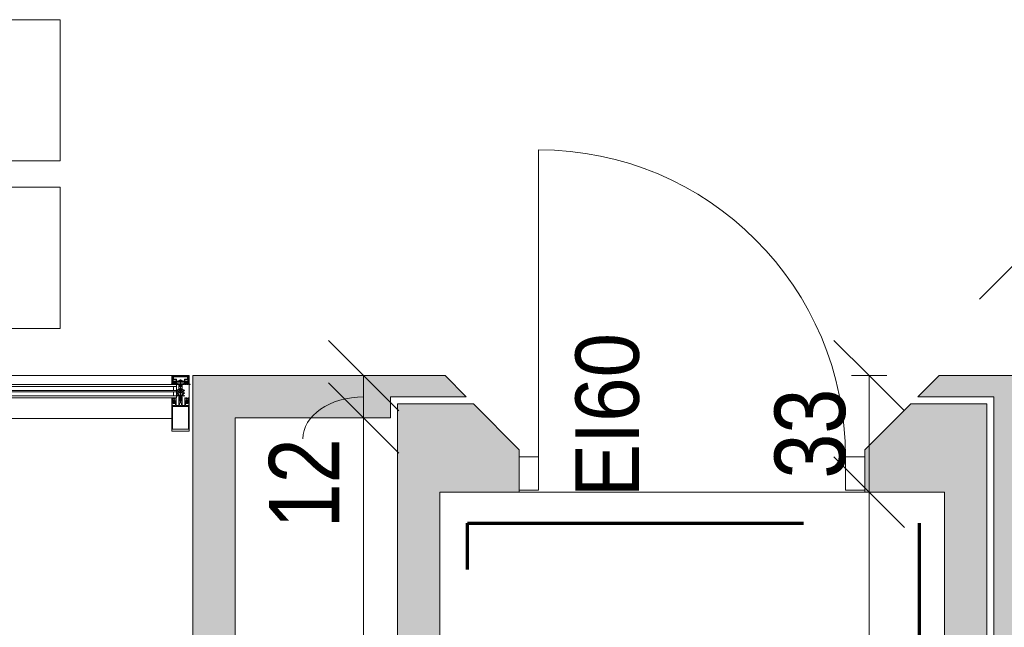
# Model space of a CAD drawing. Header units: centimetres. Extents: x -1737 to 22393, y -8842 to 3838.
# Tile 51 of 174: x -422 to -143, y 1052 to 1224. Entities that reach past the tile are written whole.
import ezdxf

# ---------------------------------------------------------------- set-up
doc = ezdxf.new("R2010")
doc.units = ezdxf.units.CM
doc.linetypes.add('Długa kreska', pattern=[142.875, 95.25, -47.625])
for name, color, linetype, lineweight in [('A-ANNO-DIMS', 211, 'Continuous', 13), ('A-ANNO-DIMS-100', 211, 'Continuous', 13), ('A-DETL', 90, 'Continuous', 9), ('A-DETL-GENF', 92, 'Continuous', 9), ('A-DETL-MEDM', 33, 'Continuous', 13), ('A-DOOR', 31, 'Continuous', 13), ('A-FLOR', 192, 'Continuous', 13), ('A-GLAZ-CURT', 52, 'Continuous', 13), ('A-GLAZ-CWMG', 51, 'Continuous', 13), ('A-WALL', 113, 'Continuous', 13), ('A-WALL-IDEN', 211, 'Continuous', 13), ('A-WALL-PATT', 111, 'Continuous', 13), ('G-ANNO-TEXT', 231, 'Continuous', 13)]:
    doc.layers.add(name, color=color, linetype=linetype, lineweight=lineweight)
doc.styles.add('Arial', font='arial.ttf', dxfattribs={"width": 0.9, "height": 18})
doc.styles.add('Arial Narrow_2', font='ARIALN.TTF', dxfattribs={"height": 20})
doc.dimstyles.new('Diagonal_1_100__0__wewnętrzne', dxfattribs={"dimscale": 30.48, "dimtxt": 20.468619, "dimasz": 0.656168, "dimexe": 0.164042, "dimexo": 0.0625, "dimgap": 0.032808, "dimtad": 1, "dimdec": 0, "dimdsep": 46, "dimtxsty": 'Arial Narrow_2', "dimblk1": 'OBLIQUE', "dimblk2": 'OBLIQUE', "dimsah": 1, "dimcen": 0.09, "dimazin": 0, "dimtfac": 1, "dimtdec": 4, "dimtix": 1, "dimtmove": 0, "dimatfit": 3, "dimfxl": 0, "dimtvp": 1, "dimtolj": 1, "dimtzin": 0, "dimarcsym": 0})
doc.dimstyles.new('Diagonal_1_100__0__wewnętrzne_1', dxfattribs={"dimscale": 30.48, "dimtxt": 20.468619, "dimasz": 0.656168, "dimexe": 0.164042, "dimexo": 0.0625, "dimgap": 0.032808, "dimtad": 1, "dimdec": 0, "dimdsep": 46, "dimtxsty": 'Arial Narrow_2', "dimblk1": 'OBLIQUE', "dimblk2": 'OBLIQUE', "dimsah": 1, "dimcen": 0.09, "dimazin": 0, "dimtfac": 1, "dimtdec": 4, "dimtix": 1, "dimtmove": 1, "dimatfit": 3, "dimfxl": 0, "dimtvp": 1, "dimtolj": 1, "dimtzin": 0, "dimarcsym": 0})

# ---------------------------------------------------------------- blocks, each defined once
blk = doc.blocks.new('DRZWI 1S - automatyczna etykieta - Drzwi 87 _winda_-2252195-3_piętro I __3_90 m_ - stan projektowany')
at = {"layer": 'A-DETL-GENF'}
for p, q in [((-49, 12), (-43.5, 12)), ((-49, 2.5), (-49, 12)), ((-43.5, 12), (-43.5, 2.5)), ((43.5, 12), (49, 12)), ((43.5, 2.5), (43.5, 12)), ((49, 12), (49, 2.5)), ((-43.5, 2.5), (-49, 2.5)), ((49, 2.5), (43.5, 2.5))]:
    blk.add_line(p, q, dxfattribs=at)
at = {"layer": 'A-DETL-MEDM', "lineweight": 9}
for p, q in [((-49, 2.5), (-49, 12)), ((-49, 12), (-43.5, 12)), ((-43.5, 12), (-43.5, 2.5)), ((43.5, 12), (43.5, 2.5)), ((49, 12), (43.5, 12)), ((49, 2.5), (49, 12)), ((-43.5, 2.5), (-49, 2.5)), ((43.5, 2.5), (49, 2.5))]:
    blk.add_line(p, q, dxfattribs=at)
at = {"layer": 'A-DOOR', "lineweight": 9}
blk.add_line((43.5, 2.5), (43.5, -84.5), dxfattribs=at)
blk.add_arc((43.5, 2.5), 87, 180, 270, dxfattribs=at)
blk = doc.blocks.new('Schueco_FWS-Glazing - SI_38mm_TripGlz-2506755-3_piętro I __3_90 m_ - stan projektowany')
at = {"layer": 'A-GLAZ-CURT', "lineweight": 9}
for p, q in [((90.9, 0), (-90.9, 0)), ((-90.9, 0), (-90.9, -3.8)), ((90.9, -3.8), (90.9, 0)), ((-90.9, -3.8), (90.9, -3.8))]:
    blk.add_line(p, q, dxfattribs=at)
at = {"layer": 'A-GLAZ-CURT'}
for p, q in [((-90.9, -0.6), (90.9, -0.6)), ((-90.9, -1.7), (90.9, -1.7)), ((-90.9, -2.1), (90.9, -2.1)), ((-90, -0.6), (-90, -1.7)), ((-90, -2.1), (-90, -3.2)), ((90, -0.6), (90, -1.7)), ((90, -2.1), (90, -3.2)), ((-90.9, -3.2), (90.9, -3.2))]:
    blk.add_line(p, q, dxfattribs=at)
blk = doc.blocks.new('Rectangular Mullion - Schueco_FWS-50-SI_Tran_CovCap-20mm_Tran-55mm-2308451-3_piętro I __3_90 m_ - stan projektowany')
at = {"layer": 'A-GLAZ-CWMG', "lineweight": 9}
for p, q in [((-378.63, 1123.33), (-557.63, 1123.33)), ((-378.63, 1120.84), (-557.63, 1120.84)), ((-373.63, 1120.83), (-373.63, 1117.03)), ((-557.63, 1111.23), (-378.63, 1111.23))]:
    blk.add_line(p, q, dxfattribs=at)
blk = doc.blocks.new('Rectangular Mullion - SI_CovCap-20mm_Mull-85mm-V15-3_piętro I __3_90 m_ - stan projektowany')
at = {"layer": 'A-DETL-GENF'}
for p, q in [((-2.5, 13.05), (-2.5, 11.67)), ((-2.5, 12.2), (-2.5, 6.54)), ((2.35, 13.2), (-2.35, 13.2)), ((-2.29, 12.14), (-2.29, 6.54)), ((2.29, 12.2), (2.29, 6.54)), ((2.5, 11.67), (2.5, 13.05)), ((2.5, 12.2), (2.5, 6.54)), ((-1.26, 5.95), (-1.26, 4.74)), ((-0.5, 3.15), (-0.5, 5.85)), ((-0.32, 5.21), (-0.32, 5.95)), ((-0.27, 6), (0.27, 6)), ((0.32, 5.95), (0.32, 5.21)), ((0.5, 5.85), (0.5, 3.15)), ((1.26, 4.74), (1.26, 5.95)), ((-2.48, 3.92), (-2.35, 3.92)), ((-2.48, 3.83), (-2.48, 3.82)), ((-2.36, 3.89), (-2.42, 3.89)), ((-2.31, 3.93), (-2.09, 4.03)), ((-2.23, 4.68), (-2.29, 4.68)), ((-2.29, 4.62), (-2.16, 4.62)), ((-2.18, 5.05), (-2.26, 4.95)), ((-2.23, 4.56), (-2.26, 4.51)), ((-2.22, 5.23), (-2.12, 5.34)), ((-2.16, 4.34), (-2.16, 4.19)), ((-2.12, 4.89), (-2.12, 4.77)), ((-2.11, 4.56), (-2.11, 4.58)), ((-1.95, 4.94), (-2.07, 4.94)), ((-2.07, 4.72), (-2.04, 4.72)), ((-2.05, 4.55), (-2.07, 4.54)), ((-1.7, 4.44), (-2.06, 4.44)), ((-2.06, 4.09), (-1.7, 4.09)), ((-2.05, 5.37), (-1.71, 5.37)), ((-2.02, 4.73), (-1.92, 4.89)), ((-1.76, 5), (-2, 5)), ((-2, 4.52), (-2, 4.53)), ((-1.93, 4.52), (-1.95, 4.51)), ((-1.88, 4.5), (-1.88, 4.52)), ((-1.84, 4.89), (-1.74, 4.73)), ((-1.84, 3.9), (-1.8, 3.81)), ((-1.82, 4.52), (-1.83, 4.51)), ((-1.69, 4.94), (-1.81, 4.94)), ((-1.76, 4.52), (-1.77, 4.53)), ((-1.74, 3.81), (-1.7, 3.9)), ((-1.72, 4.72), (-1.69, 4.72)), ((-1.7, 4.56), (-1.71, 4.54)), ((-1.65, 4.57), (-1.66, 4.57)), ((-1.64, 5.34), (-1.54, 5.23)), ((-1.64, 4.77), (-1.64, 4.89)), ((-1.62, 3.9), (-1.58, 3.81)), ((-1.6, 4.19), (-1.6, 4.34)), ((-1.5, 4.95), (-1.58, 5.05)), ((-1.46, 4.68), (-1.53, 4.68)), ((-1.52, 3.81), (-1.48, 3.9)), ((-1.4, 3.9), (-1.36, 3.81)), ((-0.78, 2.94), (-1.04, 3.09)), ((-0.91, 3.31), (-0.53, 3.08)), ((-0.75, 2.57), (-0.75, 2.9)), ((-0.5, 3.04), (-0.5, 1.52)), ((-0.35, 3.1), (-0.45, 3.1)), ((0.27, 5.16), (-0.27, 5.16)), ((-0.21, 3.93), (-0.19, 3.94)), ((-0.19, 3.9), (-0.21, 3.91)), ((-0.18, 3.96), (-0.18, 4.1)), ((-0.08, 4.27), (-0.05, 4.29)), ((0, 5.33), (0, -1.39)), ((0.07, 4.27), (0.05, 4.29)), ((0.17, 3.96), (0.17, 4.1)), ((0.21, 3.93), (0.18, 3.94)), ((0.18, 3.9), (0.21, 3.91)), ((0.45, 3.1), (0.35, 3.1)), ((0.5, 3.04), (0.5, 1.52)), ((0.91, 3.31), (0.52, 3.08)), ((0.75, 2.57), (0.75, 2.9)), ((0.77, 2.94), (1.04, 3.09)), ((1.4, 3.9), (1.36, 3.81)), ((1.46, 4.68), (1.53, 4.68)), ((1.52, 3.81), (1.48, 3.9)), ((1.5, 4.95), (1.58, 5.05)), ((1.54, 5.23), (1.64, 5.34)), ((1.62, 3.9), (1.58, 3.81)), ((1.6, 4.19), (1.6, 4.34)), ((1.64, 4.77), (1.64, 4.89)), ((1.65, 4.57), (1.66, 4.57)), ((1.69, 4.94), (1.81, 4.94)), ((1.72, 4.72), (1.69, 4.72)), ((1.7, 4.56), (1.71, 4.54)), ((1.7, 4.44), (2.06, 4.44)), ((2.06, 4.09), (1.7, 4.09)), ((1.74, 3.81), (1.7, 3.9)), ((1.71, 5.37), (2.05, 5.37)), ((1.84, 4.89), (1.74, 4.73)), ((1.76, 5), (2, 5)), ((1.76, 4.52), (1.77, 4.53)), ((1.84, 3.9), (1.8, 3.81)), ((1.82, 4.52), (1.83, 4.51)), ((1.88, 4.5), (1.88, 4.52)), ((2.02, 4.73), (1.92, 4.89)), ((1.93, 4.52), (1.95, 4.51)), ((1.95, 4.94), (2.07, 4.94)), ((2, 4.52), (2, 4.53)), ((2.07, 4.72), (2.04, 4.72)), ((2.05, 4.55), (2.07, 4.54)), ((2.31, 3.93), (2.09, 4.03)), ((2.11, 4.56), (2.11, 4.58)), ((2.12, 5.34), (2.22, 5.23)), ((2.12, 4.89), (2.12, 4.77)), ((2.29, 4.62), (2.16, 4.62)), ((2.16, 4.34), (2.16, 4.19)), ((2.18, 5.05), (2.26, 4.95)), ((2.23, 4.68), (2.29, 4.68)), ((2.23, 4.56), (2.26, 4.51)), ((2.48, 3.92), (2.35, 3.92)), ((2.35, 3.89), (2.42, 3.89)), ((2.46, 3.8), (2.39, 3.8)), ((2.48, 3.83), (2.48, 3.82)), ((-0.78, 2.21), (-1.04, 2.36)), ((-0.76, 1.48), (-1.04, 1.64)), ((-0.91, 2.58), (-0.83, 2.53)), ((-0.91, 1.85), (-0.83, 1.8)), ((-0.75, 1.85), (-0.75, 2.17)), ((-0.55, 1.47), (-0.74, 1.47)), ((-0.3, 0.5), (-0.3, 0.29)), ((0.3, 0.5), (0.3, 0.29)), ((0.55, 1.47), (0.74, 1.47)), ((0.75, 1.85), (0.75, 2.17)), ((0.76, 1.48), (1.04, 1.64)), ((0.77, 2.21), (1.04, 2.36)), ((0.91, 2.58), (0.82, 2.53)), ((0.91, 1.85), (0.82, 1.8)), ((-2.6, 0), (-2.69, 0)), ((2.35, -2.5), (-2.35, -2.5)), ((-2.34, -1.03), (-2.15, -1.46)), ((-2.32, -1.59), (-2.04, -1.59)), ((-2.18, -0.02), (-2.26, -0.17)), ((2.13, -2.19), (-2.14, -2.19)), ((-2.06, -1.25), (-2.13, -1.09)), ((-2.13, -2.34), (2.12, -2.34)), ((-2.07, -0.1), (-2.12, -0.02)), ((-2.1, -1.49), (-1.14, -1.49)), ((-1.88, -0.42), (-2.01, -0.42)), ((-2.01, -0.48), (-1.95, -0.48)), ((-1.96, -0.02), (-2, -0.1)), ((-1.98, -0.31), (-1.95, -0.36)), ((-1.98, -0.75), (-1.9, -0.85)), ((-1.34, -1.31), (-1.96, -1.31)), ((-1.85, -0.1), (-1.9, -0.02)), ((-1.84, -0.69), (-1.84, -0.57)), ((-1.83, -0.38), (-1.83, -0.36)), ((-1.74, -0.02), (-1.79, -0.1)), ((-1.79, -0.34), (-1.77, -0.35)), ((-1.79, -0.52), (-1.76, -0.52)), ((-1.67, -0.74), (-1.79, -0.74)), ((-1.74, -0.54), (-1.64, -0.7)), ((-1.72, -0.33), (-1.72, -0.32)), ((-1.72, -0.8), (-1.48, -0.8)), ((-1.63, -0.1), (-1.68, -0.02)), ((-1.67, -0.31), (-1.65, -0.32)), ((-1.6, -0.32), (-1.6, -0.3)), ((-1.52, -0.02), (-1.57, -0.1)), ((-1.56, -0.7), (-1.46, -0.54)), ((-1.55, -0.31), (-1.54, -0.32)), ((-1.41, -0.74), (-1.53, -0.74)), ((-1.49, -0.33), (-1.48, -0.32)), ((-1.41, -0.1), (-1.46, -0.02)), ((-1.44, -0.52), (-1.41, -0.52)), ((-1.43, -0.34), (-1.42, -0.36)), ((-1.38, -0.37), (-1.37, -0.37)), ((-1.36, -0.57), (-1.36, -0.69)), ((-1.3, -0.02), (-1.35, -0.1)), ((-1.3, -0.85), (-1.22, -0.75)), ((-1.25, -0.48), (-1.18, -0.48)), ((-1.2, -0.1), (-1.24, -0.02)), ((-1.07, -0.02), (-1.12, -0.1)), ((-1.09, -1.45), (-0.98, -0.84)), ((-0.95, -0.82), (-0.03, -0.82)), ((0.41, -1.04), (-0.41, -1.04)), ((-0.22, -1.18), (0.23, -1.18)), ((0.02, -0.82), (0.95, -0.82)), ((0.98, -0.84), (1.09, -1.45)), ((1.07, -0.02), (1.12, -0.1)), ((1.14, -1.49), (2.1, -1.49)), ((1.25, -0.48), (1.18, -0.48)), ((1.2, -0.1), (1.24, -0.02)), ((1.3, -0.85), (1.22, -0.75)), ((1.3, -0.02), (1.35, -0.1)), ((1.96, -1.31), (1.34, -1.31)), ((1.36, -0.57), (1.36, -0.69)), ((1.38, -0.37), (1.37, -0.37)), ((1.41, -0.1), (1.46, -0.02)), ((1.44, -0.52), (1.41, -0.52)), ((1.41, -0.74), (1.53, -0.74)), ((1.43, -0.34), (1.42, -0.36)), ((1.56, -0.7), (1.46, -0.54)), ((1.49, -0.33), (1.48, -0.32)), ((1.72, -0.8), (1.48, -0.8)), ((1.52, -0.02), (1.57, -0.1)), ((1.55, -0.31), (1.54, -0.32)), ((1.6, -0.32), (1.6, -0.3)), ((1.63, -0.1), (1.68, -0.02)), ((1.74, -0.54), (1.64, -0.7)), ((1.67, -0.31), (1.65, -0.32)), ((1.67, -0.74), (1.79, -0.74)), ((1.72, -0.33), (1.72, -0.32)), ((1.74, -0.02), (1.79, -0.1)), ((1.79, -0.52), (1.76, -0.52)), ((1.79, -0.34), (1.77, -0.35)), ((1.83, -0.38), (1.83, -0.36)), ((1.84, -0.69), (1.84, -0.57)), ((1.85, -0.1), (1.9, -0.02)), ((1.88, -0.42), (2.01, -0.42)), ((1.98, -0.75), (1.9, -0.85)), ((1.98, -0.31), (1.95, -0.36)), ((2.01, -0.48), (1.95, -0.48)), ((1.96, -0.02), (2, -0.1)), ((2.04, -1.59), (2.32, -1.59)), ((2.13, -1.09), (2.06, -1.25)), ((2.07, -0.1), (2.12, -0.02)), ((2.15, -1.46), (2.34, -1.03)), ((2.18, -0.02), (2.26, -0.17)), ((2.6, 0), (2.69, 0))]:
    blk.add_line(p, q, dxfattribs=at)
at = {"layer": 'A-DETL-GENF', "flags": 128}
for points in [[(2.29, 11.67), (2.29, 12.62), (-2.29, 12.62), (-2.29, 11.67)], [(-1.91, 5.11), (-2.35, 5.11), (-2.35, 4.84), (-2.23, 4.84), (-2.23, 4.78), (-2.31, 4.7), (-2.5, 4.7), (-2.5, 6.38), (-2.5, 6.7)], [(-1.91, 6), (-2.35, 6), (-2.35, 5.43), (-2.23, 5.43), (-2.23, 5.37), (-2.29, 5.31)], [(2.29, 6.7), (2.29, 6.38), (2.29, 6.23), (1.12, 6.23), (-1.12, 6.23), (-2.29, 6.23), (-2.29, 6.38), (-2.29, 6.7)], [(-1.47, 5.31), (-1.53, 5.37), (-1.53, 5.43), (-1.41, 5.43), (-1.41, 6), (-1.86, 6)], [(-0.65, 6), (-1.12, 6), (-1.21, 6)], [(1.21, 6), (1.12, 6), (0.65, 6)], [(1.85, 6), (1.41, 6), (1.41, 5.43), (1.53, 5.43), (1.53, 5.37), (1.47, 5.31)], [(2.5, 6.7), (2.5, 6.38), (2.5, 4.7), (2.31, 4.7), (2.23, 4.78), (2.23, 4.84), (2.35, 4.84), (2.35, 5.11), (1.9, 5.11)], [(2.29, 5.31), (2.23, 5.37), (2.23, 5.43), (2.35, 5.43), (2.35, 6), (1.9, 6)], [(-2.35, 4.68), (-2.5, 4.68), (-2.5, 3.94)], [(-2.25, 4.91), (-2.2, 4.88), (-2.2, 4.87)], [(-1.31, 4.69), (-1.44, 4.69), (-1.53, 4.78), (-1.53, 4.84), (-1.41, 4.84), (-1.41, 5.11), (-1.86, 5.11)], [(-1.6, 4.62), (-1.47, 4.61), (-1.6, 4.61), (-1.6, 4.59)], [(-1.56, 4.87), (-1.56, 4.88), (-1.51, 4.91)], [(-1.3, 3.81), (-1.26, 3.89), (-1.26, 4.68), (-1.4, 4.68)], [(-0.2, 0.11), (-0.2, 0), (-0.5, 0), (-0.5, 3.07), (-0.18, 3.07), (-0.18, 3.88)], [(-0.26, 0.58), (0, 0.8), (0, 1.1), (-0.2, 1.1), (-0.2, 1.3), (-0.1, 1.3), (-0.1, 1.47), (-0.2, 1.47), (-0.2, 1.67), (0, 1.67), (0, 1.83), (-0.2, 1.83), (-0.2, 2.03), (-0.1, 2.03), (-0.1, 2.2), (-0.2, 2.2), (-0.2, 2.4), (0, 2.4), (0, 4.3), (0, 2.4), (0.2, 2.4), (0.2, 2.2), (0.1, 2.2), (0.1, 2.03), (0.2, 2.03), (0.2, 1.83), (0, 1.83), (0, 1.67), (0.2, 1.67), (0.2, 1.47), (0.1, 1.47), (0.1, 1.3), (0.2, 1.3), (0.2, 1.1), (0, 1.1), (0, 0.8), (0.26, 0.58)], [(-0.09, 4.88), (-0.2, 4.68), (-0.2, 4.58), (-0.25, 4.55), (-0.2, 4.53), (-0.2, 4.4), (-0.25, 4.37), (-0.2, 4.35), (-0.2, 4.22), (-0.25, 4.19), (-0.2, 4.17), (-0.2, 4.04), (-0.25, 4.01), (-0.2, 3.99), (-0.2, 3.86), (-0.25, 3.83), (-0.2, 3.81), (-0.2, 3.68), (-0.25, 3.65), (-0.2, 3.63), (-0.2, 3.5), (-0.25, 3.47), (-0.2, 3.45), (-0.2, 3.32), (-0.25, 3.29), (-0.25, 3.2)], [(0.25, 3.2), (0.2, 3.23), (0.2, 3.35), (0.25, 3.38), (0.2, 3.41), (0.2, 3.53), (0.25, 3.56), (0.2, 3.59), (0.2, 3.71), (0.25, 3.74), (0.2, 3.77), (0.2, 3.89), (0.25, 3.92), (0.2, 3.95), (0.2, 4.07), (0.25, 4.1), (0.2, 4.13), (0.2, 4.25), (0.25, 4.28), (0.2, 4.31), (0.2, 4.43), (0.25, 4.46), (0.2, 4.49), (0.2, 4.68), (0.09, 4.88)], [(0.2, 0.11), (0.2, 0), (0.5, 0), (0.5, 3.07), (0.17, 3.07), (0.17, 3.88)], [(1.3, 3.81), (1.26, 3.89), (1.26, 4.68), (1.4, 4.68)], [(1.85, 5.11), (1.41, 5.11), (1.41, 4.84), (1.53, 4.84), (1.53, 4.78), (1.44, 4.69), (1.31, 4.69)], [(1.6, 4.62), (1.47, 4.61), (1.6, 4.61), (1.6, 4.59)], [(1.56, 4.87), (1.56, 4.88), (1.51, 4.91)], [(2.25, 4.91), (2.2, 4.88), (2.2, 4.87)], [(2.35, 4.68), (2.5, 4.68), (2.5, 3.94)], [(-2.5, -2.35), (-2.5, -0.5), (-2.39, -0.5), (-2.27, -0.86)], [(-2.48, -0.21), (-2.48, -0.48), (-2.07, -0.48)], [(-2.34, -1), (-2.34, -1.11), (-2.37, -1.22), (-2.37, -1.54)], [(-1.99, -1.64), (-1.99, -1.99), (-2.12, -1.99), (-2.12, -1.72), (-2.37, -1.72), (-2.37, -2.35), (2.37, -2.35), (2.37, -1.72), (2.12, -1.72), (2.12, -1.99), (1.99, -1.99), (1.99, -1.64)], [(-2.06, -0.93), (-2.14, -0.64), (-1.95, -0.64), (-1.95, -0.58), (-2.03, -0.5), (-2.35, -0.5), (-2.25, -0.87)], [(-2.18, -2.14), (-2.18, -1.78), (-2.32, -1.78), (-2.32, -2.14)], [(-1.92, -0.67), (-1.92, -0.68), (-1.97, -0.71)], [(-1.2, -0.42), (-1.32, -0.42), (-1.32, -0.39), (-1.19, -0.41)], [(-1.23, -0.71), (-1.28, -0.68), (-1.28, -0.67)], [(1.24, -1.23), (1.14, -0.64), (1.25, -0.64), (1.25, -0.58), (1.17, -0.5), (-1.17, -0.5), (-1.25, -0.58), (-1.25, -0.64), (-1.14, -0.64), (-1.24, -1.23)], [(-1.12, -0.48), (-0.98, -0.48), (-0.98, -0.09), (-1.02, -0.02)], [(0.52, -0.97), (0.54, -0.82), (-0.54, -0.82), (-0.52, -0.97)], [(1.12, -0.48), (0.98, -0.48), (0.98, -0.09), (1.02, -0.02)], [(1.2, -0.42), (1.32, -0.42), (1.32, -0.39), (1.19, -0.41)], [(1.23, -0.71), (1.28, -0.68), (1.28, -0.67)], [(1.92, -0.67), (1.92, -0.68), (1.97, -0.71)], [(2.25, -0.87), (2.35, -0.5), (2.03, -0.5), (1.95, -0.58), (1.95, -0.64), (2.14, -0.64), (2.06, -0.93)], [(2.48, -0.21), (2.48, -0.48), (2.07, -0.48)], [(2.33, -2.14), (2.33, -1.78), (2.19, -1.78), (2.19, -2.14)], [(2.27, -0.86), (2.39, -0.5), (2.5, -0.5), (2.5, -2.35)], [(2.37, -1.54), (2.37, -1.22), (2.34, -1.11), (2.34, -1)]]:
    blk.add_lwpolyline(points, dxfattribs=at)
for points in [[(0.97, 0), (-0.97, 0), (-0.97, -0.04), (0.97, -0.04)], [(0.97, -0.04), (-0.97, -0.04), (-0.97, -0.49), (0.97, -0.49)]]:
    blk.add_lwpolyline(points, close=True, dxfattribs=at)
at = {"layer": 'A-DETL-GENF'}
for centre, radius, start, end in [((-2.35, 13.05), 0.15, 90, 180), ((2.35, 13.05), 0.15, 360, 90), ((-1.88, 5.99), 0.0256, 12.6804, 167.3196), ((-1.21, 5.95), 0.05, 90, 180), ((-0.65, 5.85), 0.15, 360, 90), ((-0.27, 5.95), 0.05, 90, 180), ((0.27, 5.95), 0.05, 0, 90), ((0.65, 5.85), 0.15, 90, 180), ((1.21, 5.95), 0.05, 0, 90), ((1.88, 5.99), 0.0256, 12.6804, 167.3196), ((-2.48, 3.94), 0.02, 180.0061, 269.9938), ((-2.42, 3.83), 0.06, 89.9876, 180.0101), ((-2.46, 3.82), 0.02, 179.9598, 270.0205), ((-2.39, 4.87), 1.07, 270.0066, 296.658), ((-2.29, 4.55), 0.065, 89.9978, 269.9978), ((-2.36, 4.52), 0.63, 269.9981, 298.0699), ((-2.32, 4.68), 0.03, 179.9978, 359.9978), ((-2.35, 4.02), 0.1, 270.0023, 293.9916), ((-2.26, 5.27), 0.05, 135, 315), ((-2.29, 4.53), 0.04, 269.9978, 330.004), ((-2.24, 4.93), 0.03, 140.0081, 239.9928), ((-2.23, 4.71), 0.03, 270.903, 359.9793), ((-2.14, 4.51), 0.1, 90.8249, 149.9955), ((-1.9, 4.79), 0.314, 165.4957, 194.4999), ((-2.12, 5), 0.08, 22.6134, 140.0011), ((-2.16, 4.57), 0.05, 54.9199, 89.9978), ((-2.06, 4.34), 0.1, 89.9978, 179.9978), ((-2.06, 4.19), 0.1, 179.9978, 269.9978), ((-2.14, 4.57), 0.0339, 3.0003, 90.8195), ((-1.88, 4.97), 0.44, 234.9199, 305.839), ((-2.05, 5.27), 0.1, 90, 135), ((-2.07, 4.89), 0.05, 89.9877, 180.0079), ((-2.07, 4.77), 0.05, 179.9875, 270.008), ((-2.08, 4.56), 0.0272, 183.0125, 299.9868), ((-2.08, 3.99), 0.035, 298.0726, 113.9962), ((-2.03, 4.52), 0.0316, 18.0011, 119.9907), ((-2, 5.05), 0.05, 202.6202, 269.9974), ((-2.04, 4.75), 0.03, 269.9857, 330.0042), ((-1.97, 4.53), 0.03, 197.9969, 314.9972), ((-1.95, 4.91), 0.03, 329.9953, 90.0042), ((-1.91, 4.5), 0.0316, 32.9873, 135.0068), ((-1.88, 5.1), 0.0256, 12.6804, 167.3196), ((-1.89, 3.87), 0.051, 31.8047, 116.6592), ((-1.85, 4.52), 0.03, 212.9992, 329.9975), ((-1.81, 4.91), 0.03, 89.9965, 209.9951), ((-1.79, 4.51), 0.0316, 48.0004, 149.9952), ((-1.77, 3.83), 0.03, 209.9942, 330.0014), ((-1.76, 5.05), 0.05, 269.9966, 337.3769), ((-1.74, 4.54), 0.03, 227.9949, 345.0023), ((-1.72, 4.75), 0.03, 209.9928, 270.0084), ((-1.64, 5), 0.08, 40.0008, 157.375), ((-1.71, 5.27), 0.1, 45, 90), ((-1.67, 4.55), 0.03, 63.0009, 164.9963), ((-1.7, 4.34), 0.1, 359.9978, 89.9978), ((-1.7, 4.19), 0.1, 269.9978, 359.9978), ((-1.66, 3.88), 0.041, 29.9963, 149.9993), ((-1.69, 4.89), 0.05, 0.007, 89.9886), ((-1.69, 4.77), 0.05, 270.0068, 359.9887), ((-1.63, 4.59), 0.03, 243.0068, 359.9866), ((-1.6, 4.59), 0.03, 89.9978, 125.839), ((-1.55, 3.83), 0.03, 209.9942, 330.0014), ((-1.86, 4.79), 0.314, 346.8002, 14.4808), ((-1.53, 4.71), 0.03, 166.8002, 269.9978), ((-1.5, 5.27), 0.05, 225, 45), ((-1.53, 4.93), 0.03, 299.9961, 40.0091), ((-1.48, 4.65), 0.033, 269.9978, 54.9077), ((-1.44, 3.88), 0.041, 30.003, 149.9925), ((-1.47, 4.66), 0.05, 269.9889, 352.8241), ((-1.4, 4.65), 0.03, 90.0008, 172.8093), ((-1.33, 3.83), 0.03, 209.9942, 330.0014), ((-1.31, 4.74), 0.05, 270, 0), ((-0.98, 3.2), 0.125, 60, 240), ((-0.8, 2.9), 0.05, 360, 60), ((-0.55, 3.04), 0.05, 0, 60), ((-0.45, 3.15), 0.05, 180, 270), ((-0.35, 3.2), 0.1, 270, 0), ((-0.27, 5.21), 0.05, 180, 270), ((-0.21, 3.92), 0.01, 120.0303, 239.9802), ((-0.2, 3.96), 0.02, 300.0303, 360), ((-0.2, 3.88), 0.02, 360, 59.9802), ((0.02, 4.1), 0.2, 120, 180), ((0, 4.83), 0.1, 30, 150), ((0, 4.2), 0.1, 90, 120), ((0, 4.2), 0.1, 60, 90), ((-0.03, 4.1), 0.2, 360, 60), ((0.19, 3.96), 0.02, 180, 239.9697), ((0.19, 3.88), 0.02, 120.0198, 180), ((0.2, 3.92), 0.01, 300.0198, 59.9697), ((0.35, 3.2), 0.1, 180, 270), ((0.27, 5.21), 0.05, 270, 0), ((0.45, 3.15), 0.05, 270, 360), ((0.55, 3.04), 0.05, 120, 180), ((0.8, 2.9), 0.05, 120, 180), ((0.97, 3.2), 0.125, 300, 120), ((1.31, 4.74), 0.05, 180, 270), ((1.33, 3.83), 0.03, 209.9986, 330.0058), ((1.4, 4.65), 0.03, 7.1907, 89.9992), ((1.44, 3.88), 0.041, 30.0075, 149.997), ((1.47, 4.66), 0.05, 187.1759, 270.0111), ((1.5, 5.27), 0.05, 135, 315), ((1.48, 4.65), 0.033, 125.0923, 270.0022), ((1.52, 4.93), 0.03, 139.9909, 240.0039), ((1.55, 3.83), 0.03, 209.9986, 330.0058), ((1.53, 4.71), 0.03, 270.0022, 13.1998), ((1.86, 4.79), 0.314, 165.5192, 193.1998), ((1.64, 5), 0.08, 22.625, 139.9992), ((1.6, 4.59), 0.03, 54.161, 90.0022), ((1.63, 4.59), 0.03, 180.0134, 296.9932), ((1.7, 4.34), 0.1, 90.0022, 180.0022), ((1.7, 4.19), 0.1, 180.0022, 270.0022), ((1.88, 4.97), 0.44, 234.161, 305.0801), ((1.66, 3.88), 0.041, 30.0007, 150.0037), ((1.71, 5.27), 0.1, 90, 135), ((1.69, 4.89), 0.05, 90.0114, 179.993), ((1.69, 4.77), 0.05, 180.0113, 269.9932), ((1.67, 4.55), 0.03, 15.0037, 116.9991), ((1.74, 4.54), 0.03, 194.9977, 312.0051), ((1.76, 5.05), 0.05, 202.6231, 270.0034), ((1.72, 4.75), 0.03, 269.9916, 330.0072), ((1.77, 3.83), 0.03, 209.9986, 330.0058), ((1.79, 4.51), 0.0316, 30.0048, 131.9996), ((1.81, 4.91), 0.03, 330.0049, 90.0035), ((1.85, 4.52), 0.03, 210.0025, 327.0008), ((1.89, 3.87), 0.051, 63.3408, 148.1953), ((1.88, 5.1), 0.0256, 12.6804, 167.3196), ((1.91, 4.5), 0.0316, 44.9932, 147.0127), ((2.39, 4.87), 1.07, 243.342, 270.0016), ((1.95, 4.91), 0.03, 89.9958, 210.0047), ((1.97, 4.53), 0.03, 225.0028, 342.0031), ((2, 5.05), 0.05, 270.0026, 337.3798), ((2.03, 4.52), 0.0316, 60.0093, 161.9989), ((2.04, 4.75), 0.03, 209.9958, 270.0143), ((2.12, 5), 0.08, 39.9989, 157.3866), ((2.08, 3.99), 0.035, 66.0038, 241.9274), ((2.05, 5.27), 0.1, 45, 90), ((2.06, 4.34), 0.1, 0.0022, 90.0022), ((2.06, 4.19), 0.1, 270.0022, 0.0022), ((2.35, 4.52), 0.63, 241.9301, 270.0019), ((2.07, 4.89), 0.05, 359.9921, 90.0123), ((2.07, 4.77), 0.05, 269.992, 0.0125), ((2.08, 4.56), 0.0272, 240.0132, 356.9875), ((2.14, 4.57), 0.0339, 89.1805, 176.9997), ((2.16, 4.57), 0.05, 90.0022, 125.0801), ((2.14, 4.51), 0.1, 30.0045, 89.1751), ((1.9, 4.79), 0.314, 345.5001, 14.5043), ((2.23, 4.71), 0.03, 180.0207, 269.097), ((2.26, 5.27), 0.05, 225, 45), ((2.23, 4.93), 0.03, 300.0072, 39.9919), ((2.29, 4.53), 0.04, 209.996, 270.0022), ((2.32, 4.68), 0.03, 180.0022, 0.0022), ((2.29, 4.55), 0.065, 270.0022, 90.0022), ((2.35, 4.02), 0.1, 246.0084, 269.9977), ((2.42, 3.83), 0.06, 359.9899, 90.0124), ((2.46, 3.82), 0.02, 269.9795, 0.0402), ((2.48, 3.94), 0.02, 270.0062, 359.9939), ((-0.98, 2.47), 0.125, 60, 240), ((-0.98, 1.74), 0.125, 60, 240), ((-0.8, 2.57), 0.05, 240, 360), ((-0.8, 1.85), 0.05, 240, 0), ((-0.8, 2.17), 0.05, 0, 60), ((-0.74, 1.52), 0.05, 240, 270), ((-0.55, 1.52), 0.05, 270, 360), ((-0.2, 0.5), 0.1, 130, 180), ((-0.2, 0.29), 0.1, 180, 240), ((-0.3, 0.11), 0.1, 360, 60), ((0.3, 0.11), 0.1, 120, 180), ((0.2, 0.29), 0.1, 300, 360), ((0.2, 0.5), 0.1, 0, 50), ((0.55, 1.52), 0.05, 180, 270), ((0.74, 1.52), 0.05, 270, 300), ((0.8, 2.57), 0.05, 180, 300), ((0.8, 2.17), 0.05, 120, 180), ((0.8, 1.85), 0.05, 180, 300), ((0.97, 2.47), 0.125, 300, 120), ((0.97, 1.74), 0.125, 300, 120), ((-2.69, -0.03), 0.03, 89.9022, 261.6433), ((-2.73, -0.34), 0.286, 27.5921, 81.6433), ((-2.6, -0.2), 0.2, 80.4545, 89.9022), ((-2.61, -0.29), 0.291, 25.3637, 80.4545), ((-2.35, -2.35), 0.15, 179.9938, 270.0062), ((-2.32, -1.54), 0.0512, 180.5709, 268.6482), ((-2.31, -0.14), 0.05, 205.3637, 330.1649), ((-2.29, -1.01), 0.06, 98.4417, 205), ((-2.27, -1), 0.07, 120.0064, 180), ((-2.13, -2.14), 0.2, 179.9718, 270.0352), ((-2.34, -0.88), 0.07, 300.0064, 18), ((-2.31, -0.89), 0.06, 278.4417, 15), ((-2.15, -0.03), 0.03, 30.7154, 150.1649), ((-2.14, -2.14), 0.0499, 179.8796, 270.0225), ((-2.1, -1.44), 0.05, 205, 270), ((-2.08, -1.06), 0.06, 108.8192, 205), ((-2.12, -0.95), 0.06, 288.8192, 15), ((-2.04, -0.08), 0.0417, 215.132, 324.868), ((-2.01, -0.35), 0.065, 90, 270), ((-2.04, -0.48), 0.03, 0, 180), ((-1.96, -1.21), 0.1, 205, 270), ((-2.04, -1.64), 0.05, 0, 90.0001), ((-2.01, -0.33), 0.04, 29.9937, 90), ((-1.95, -0.73), 0.03, 120.0049, 219.9897), ((-1.93, -0.03), 0.03, 30.5887, 149.5346), ((-1.86, -0.31), 0.1, 210.0023, 269.1728), ((-1.95, -0.51), 0.03, 0.0185, 89.0948), ((-1.62, -0.59), 0.314, 165.4979, 194.5021), ((-1.84, -0.8), 0.08, 219.9967, 337.3844), ((-1.88, -0.37), 0.05, 270, 305.0779), ((-1.86, -0.37), 0.0339, 269.1783, 356.9975), ((-1.82, -0.08), 0.0415, 215.012, 324.988), ((-1.6, -0.77), 0.44, 54.1588, 125.0779), ((-1.79, -0.57), 0.05, 89.9897, 180.0103), ((-1.79, -0.69), 0.05, 179.9899, 270.0101), ((-1.8, -0.36), 0.0272, 60.011, 176.9853), ((-1.75, -0.32), 0.0316, 240.007, 341.9967), ((-1.76, -0.55), 0.03, 29.9936, 90.0121), ((-1.72, -0.85), 0.05, 90.0003, 157.3776), ((-1.71, -0.03), 0.03, 30.1448, 149.5346), ((-1.69, -0.33), 0.03, 45.0005, 162.0009), ((-1.67, -0.71), 0.03, 269.9936, 30.0024), ((-1.63, -0.3), 0.0316, 224.991, 327.0104), ((-1.6, -0.08), 0.043, 217.8436, 323.8234), ((-1.57, -0.32), 0.03, 30.0003, 146.9985), ((-1.53, -0.71), 0.03, 150.0027, 270.0013), ((-1.51, -0.31), 0.0316, 210.0026, 311.9974), ((-1.49, -0.03), 0.03, 30.3449, 149.5346), ((-1.46, -0.34), 0.03, 14.9955, 132.0028), ((-1.48, -0.85), 0.05, 22.6209, 90.0012), ((-1.44, -0.55), 0.03, 89.9893, 150.005), ((-1.36, -0.8), 0.08, 202.6228, 319.9969), ((-1.39, -0.35), 0.03, 195.0015, 296.9968), ((-1.38, -0.08), 0.0419, 215.4665, 324.6999), ((-1.41, -0.57), 0.05, 0.009, 89.991), ((-1.41, -0.69), 0.05, 270.0092, 359.9908), ((-1.35, -0.39), 0.03, 0.0112, 116.991), ((-1.32, -0.39), 0.03, 234.1588, 270), ((-1.34, -1.21), 0.1, 270, 350), ((-1.27, -0.03), 0.03, 30.3446, 149.7685), ((-1.25, -0.51), 0.03, 90, 193.1975), ((-1.58, -0.59), 0.314, 345.517, 13.1975), ((-1.24, -0.73), 0.03, 319.9887, 60.0017), ((-1.16, -0.08), 0.0416, 206.9541, 331.568), ((-1.2, -0.45), 0.033, 305.0901, 90), ((-1.19, -0.46), 0.05, 7.1737, 90.0088), ((-1.12, -0.45), 0.03, 187.1885, 269.997), ((-1.14, -1.44), 0.05, 270, 350), ((-1.05, -0.03), 0.03, 29.7965, 150.132), ((-0.95, -0.85), 0.03, 90, 170), ((-0.31, -0.92), 0.22, 193.9707, 242.728), ((0, -0.29), 0.921, 243.7078, 255.8284), ((0, -0.82), 0.0256, 12.6804, 167.3196), ((0, -0.29), 0.92, 284.1683, 296.293), ((0.31, -0.92), 0.22, 297.2746, 346.0268), ((0.95, -0.85), 0.03, 10, 90), ((1.05, -0.03), 0.03, 29.868, 150.2035), ((1.14, -1.44), 0.05, 190, 270), ((1.16, -0.08), 0.0416, 208.432, 333.0459), ((1.12, -0.45), 0.03, 270.003, 352.8115), ((1.19, -0.46), 0.05, 89.9912, 172.8263), ((1.2, -0.45), 0.033, 90, 234.9099), ((1.24, -0.73), 0.03, 119.9983, 220.0113), ((1.27, -0.03), 0.03, 30.2315, 149.6554), ((1.34, -1.21), 0.1, 190, 270), ((1.25, -0.51), 0.03, 346.8025, 90), ((1.58, -0.59), 0.314, 166.8025, 194.483), ((1.36, -0.8), 0.08, 220.0031, 337.3772), ((1.35, -0.39), 0.03, 63.009, 179.9888), ((1.32, -0.39), 0.03, 270, 305.8412), ((1.6, -0.77), 0.44, 54.9221, 125.8412), ((1.38, -0.08), 0.0419, 215.3001, 324.5335), ((1.41, -0.57), 0.05, 90.009, 179.991), ((1.41, -0.69), 0.05, 180.0092, 269.9908), ((1.39, -0.35), 0.03, 243.0032, 344.9985), ((1.46, -0.34), 0.03, 47.9972, 165.0045), ((1.44, -0.55), 0.03, 29.995, 90.0107), ((1.48, -0.85), 0.05, 89.9988, 157.3791), ((1.49, -0.03), 0.03, 30.4654, 149.6551), ((1.51, -0.31), 0.0316, 228.0026, 329.9974), ((1.53, -0.71), 0.03, 269.9987, 29.9973), ((1.57, -0.32), 0.03, 33.0015, 149.9997), ((1.6, -0.08), 0.043, 216.1766, 322.1564), ((1.63, -0.3), 0.0316, 212.9896, 315.009), ((1.67, -0.71), 0.03, 149.9976, 270.0064), ((1.69, -0.33), 0.03, 17.9991, 134.9995), ((1.71, -0.03), 0.03, 30.4654, 149.8552), ((1.75, -0.32), 0.0316, 198.0033, 299.993), ((1.72, -0.85), 0.05, 22.6224, 89.9997), ((1.76, -0.55), 0.03, 89.9879, 150.0064), ((1.84, -0.8), 0.08, 202.6156, 320.0033), ((1.82, -0.08), 0.0415, 215.012, 324.988), ((1.8, -0.36), 0.0272, 3.0147, 119.989), ((1.79, -0.57), 0.05, 359.9897, 90.0103), ((1.79, -0.69), 0.05, 269.9899, 0.0101), ((1.86, -0.37), 0.0339, 183.0025, 270.8217), ((1.88, -0.37), 0.05, 234.9221, 270), ((1.86, -0.31), 0.1, 270.8272, 329.9977), ((1.93, -0.03), 0.03, 30.4654, 149.4113), ((1.95, -0.51), 0.03, 90.9052, 179.9815), ((1.62, -0.59), 0.314, 345.4979, 14.5021), ((1.96, -1.21), 0.1, 270, 335), ((1.95, -0.73), 0.03, 320.0103, 59.9951), ((2.01, -0.33), 0.04, 90, 150.0063), ((2.04, -1.64), 0.05, 89.9981, 180.0017), ((2.04, -0.08), 0.0417, 215.132, 324.868), ((2.01, -0.35), 0.065, 270, 90), ((2.04, -0.48), 0.03, 0, 180), ((2.12, -0.95), 0.06, 165, 251.1808), ((2.08, -1.06), 0.06, 335, 71.1808), ((2.1, -1.44), 0.05, 270, 335), ((2.15, -0.03), 0.03, 29.8351, 149.2846), ((2.12, -2.14), 0.2, 270.0295, 359.9723), ((2.13, -2.14), 0.0501, 270.0875, 359.9336), ((2.31, -0.89), 0.06, 165, 261.5583), ((2.31, -0.14), 0.05, 209.8351, 334.6363), ((2.34, -0.88), 0.07, 162, 239.9983), ((2.27, -1), 0.07, 0, 59.9983), ((2.29, -1.01), 0.06, 335, 81.5583), ((2.32, -1.54), 0.0498, 269.8262, 0.1735), ((2.61, -0.29), 0.291, 99.5455, 154.6363), ((2.35, -2.35), 0.15, 270.0494, 359.9506), ((2.73, -0.34), 0.286, 98.3567, 152.4079), ((2.6, -0.2), 0.2, 90.0978, 99.5455), ((2.69, -0.03), 0.03, 278.3567, 90.0978)]:
    blk.add_arc(centre, radius, start, end, dxfattribs=at)
blk = doc.blocks.new('DIMBLOCK213-3_piętro I __3_90 m_ - stan projektowany')
at = {"layer": 'A-ANNO-DIMS-100', "transparency": 16777216}
for p, q in [((-180.9, 1090.33), (-190.9, 1100.33)), ((-185.9, 1090.33), (-175.9, 1090.33)), ((-180.9, 1090.33), (-185.9, 1090.33)), ((-180.9, 917.33), (-180.9, 1090.33)), ((-180.9, 1090.33), (-170.9, 1080.33)), ((-180.9, 917.33), (-190.9, 927.33)), ((-185.9, 917.33), (-175.9, 917.33)), ((-180.9, 917.33), (-185.9, 917.33)), ((-180.9, 917.33), (-170.9, 907.33))]:
    blk.add_line(p, q, dxfattribs=at)
at = {"layer": 'A-ANNO-DIMS-100', "color": 0, "transparency": 16777216, "insert": (-207.75, 984.82), "char_height": 20, "width": 45.6158, "attachment_point": 1, "rotation": 90, "line_spacing_factor": 0.974696, "style": 'Arial Narrow_2'}
blk.add_mtext('173', dxfattribs=at)
blk = doc.blocks.new('_Oblique')
at = {"color": 0, "linetype": 'ByBlock', "lineweight": -2}
blk.add_line((-0.5, -0.5), (0.5, 0.5), dxfattribs=at)
blk = doc.blocks.new('DIMBLOCK214-3_piętro I __3_90 m_ - stan projektowany')
at = {"layer": 'A-ANNO-DIMS-100', "transparency": 16777216}
for p, q in [((-180.9, 1123.33), (-190.9, 1133.33)), ((-185.9, 1123.33), (-175.9, 1123.33)), ((-180.9, 1123.33), (-185.9, 1123.33)), ((-180.9, 1090.33), (-180.9, 1123.33)), ((-180.9, 1123.33), (-170.9, 1113.33)), ((-180.9, 1090.33), (-190.9, 1100.33)), ((-185.9, 1090.33), (-175.9, 1090.33)), ((-180.9, 1090.33), (-185.9, 1090.33)), ((-180.9, 1090.33), (-170.9, 1080.33))]:
    blk.add_line(p, q, dxfattribs=at)
at = {"layer": 'A-ANNO-DIMS-100', "color": 0, "transparency": 16777216, "insert": (-207.75, 1094.15), "char_height": 20, "width": 30.4105, "attachment_point": 1, "rotation": 90, "line_spacing_factor": 0.974696, "style": 'Arial Narrow_2'}
blk.add_mtext('33', dxfattribs=at)
blk = doc.blocks.new('DIMBLOCK218-3_piętro I __3_90 m_ - stan projektowany')
at = {"layer": 'A-ANNO-DIMS-100', "transparency": 16777216}
for p, q in [((-324.22, 1111.33), (-334.22, 1121.33)), ((-329.22, 1111.33), (-319.22, 1111.33)), ((-324.22, 1111.33), (-329.22, 1111.33)), ((-324.22, 908.33), (-324.22, 1111.33)), ((-324.22, 1111.33), (-314.22, 1101.33)), ((-324.22, 908.33), (-334.22, 918.33)), ((-329.22, 908.33), (-319.22, 908.33)), ((-324.22, 908.33), (-329.22, 908.33)), ((-324.22, 908.33), (-314.22, 898.33))]:
    blk.add_line(p, q, dxfattribs=at)
at = {"layer": 'A-ANNO-DIMS-100', "color": 0, "transparency": 16777216, "insert": (-351.07, 990.82), "char_height": 20, "width": 45.6158, "attachment_point": 1, "rotation": 90, "line_spacing_factor": 0.974696, "style": 'Arial Narrow_2'}
blk.add_mtext('203', dxfattribs=at)
blk = doc.blocks.new('DIMBLOCK219-3_piętro I __3_90 m_ - stan projektowany')
at = {"layer": 'A-ANNO-DIMS-100', "transparency": 16777216}
for p, q in [((-324.22, 1123.33), (-334.22, 1133.33)), ((-329.22, 1123.33), (-319.22, 1123.33)), ((-324.22, 1123.33), (-329.22, 1123.33)), ((-324.22, 1111.33), (-324.22, 1123.33)), ((-324.22, 1123.33), (-314.22, 1113.33)), ((-324.22, 1111.33), (-334.22, 1121.33)), ((-329.22, 1111.33), (-319.22, 1111.33)), ((-324.22, 1111.33), (-329.22, 1111.33)), ((-324.22, 1111.33), (-314.22, 1101.33))]:
    blk.add_line(p, q, dxfattribs=at)
blk.add_ellipse((-324.22, 1105.42), major_axis=(-17.24, 0), ratio=0.690609, start_param=4.712389, end_param=6.283185, dxfattribs=at)
at = {"layer": 'A-ANNO-DIMS-100', "color": 0, "transparency": 16777216, "insert": (-351.07, 1080.07), "char_height": 20, "width": 30.4105, "attachment_point": 1, "rotation": 90, "line_spacing_factor": 0.974696, "style": 'Arial Narrow_2'}
blk.add_mtext('12', dxfattribs=at)
blk = doc.blocks.new('ET sciana_AT7 - 10mm-2270614-3_piętro I __3_90 m_ - stan projektowany')
at = {"layer": 'A-WALL-IDEN'}
for p, q in [((-0.4, 0.196875), (0.4, 0.196875)), ((-0.4, -0.203125), (-0.4, 0.196875)), ((0.4, 0.196875), (0.4, -0.203125)), ((-0.4, -0.203125), (0.4, -0.203125))]:
    blk.add_line(p, q, dxfattribs=at)
blk = doc.blocks.new('DIMBLOCK257-3_piętro I __3_90 m_ - stan projektowany')
at = {"layer": 'A-ANNO-DIMS-100', "transparency": 16777216}
for p, q in [((-139.62, 1155.03), (-129.62, 1165.03)), ((-74.62, 1155.03), (-64.62, 1165.03)), ((-139.62, 1150.03), (-139.62, 1160.03)), ((-74.62, 1150.03), (-74.62, 1160.03)), ((-139.62, 1155.03), (-149.62, 1145.03)), ((-74.62, 1155.03), (-139.62, 1155.03)), ((-139.62, 1155.03), (-139.62, 1150.03)), ((-74.62, 1155.03), (-84.62, 1145.03)), ((-74.62, 1155.03), (-74.62, 1150.03))]:
    blk.add_line(p, q, dxfattribs=at)
at = {"layer": 'A-ANNO-DIMS-100', "color": 0, "transparency": 16777216, "insert": (-119.79, 1181.88), "char_height": 20, "width": 30.4105, "attachment_point": 1, "line_spacing_factor": 0.974696, "style": 'Arial Narrow_2'}
blk.add_mtext('65', dxfattribs=at)

msp = doc.modelspace()

# ---------------------------------------------------------------- hatches: boundary and pattern name
at = {"layer": 'A-WALL-PATT'}
for points in [[(-372.62, 908.33), (-360.62, 908.33), (-360.62, 1123.33), (-372.62, 1123.33), (-372.62, 983.52)], [(-360.62, 1111.33), (-316.62, 1111.33), (-316.62, 1123.33), (-360.62, 1123.33)], [(-139.62, 902.33), (-139.62, 1123.33), (-145.62, 1123.33), (-145.62, 902.33)], [(-302.62, 917.33), (-302.62, 1115.33), (-314.62, 1115.33), (-314.62, 917.33)], [(-147.62, 917.33), (-147.62, 1115.33), (-159.62, 1115.33), (-159.62, 917.33)]]:
    msp.add_hatch(color=9, dxfattribs=at).paths.add_polyline_path(points, flags=0)
h = msp.add_hatch(color=9, dxfattribs=at)
h.paths.add_polyline_path([(-295.12, 1117.33), (-301.12, 1123.33), (-316.62, 1123.33), (-316.62, 1117.33), (-302.62, 1117.33)], flags=0)
h.paths.add_polyline_path([(-145.62, 1117.33), (-145.62, 1123.33), (-161.12, 1123.33), (-167.12, 1117.33), (-147.62, 1117.33)], flags=0)
h = msp.add_hatch(color=9, dxfattribs=at)
h.paths.add_polyline_path([(-182.12, 1090.33), (-159.62, 1090.33), (-159.62, 1115.33), (-169.12, 1115.33), (-182.12, 1102.33), (-182.12, 1090.83)], flags=0)
h.paths.add_polyline_path([(-280.12, 1090.33), (-280.12, 1102.33), (-293.12, 1115.33), (-302.62, 1115.33), (-302.62, 1090.33)], flags=0)

# ---------------------------------------------------------------- linework, layer by layer
at = {"layer": 'A-DETL', "linetype": 'Długa kreska', "lineweight": 70}
for p, q in [((-294.76, 1081.49), (-166.76, 1081.49)), ((-294.76, 925.49), (-294.76, 1081.49)), ((-166.76, 1081.49), (-166.76, 925.49))]:
    msp.add_line(p, q, dxfattribs=at)
at = {"layer": 'A-FLOR', "lineweight": 9}
msp.add_line((-280.12, 1090.33), (-182.12, 1090.33), dxfattribs=at)
at = {"layer": 'A-WALL', "lineweight": 9}
for p, q in [((-372.62, 1123.33), (-372.62, 908.33)), ((-301.12, 1123.33), (-372.62, 1123.33)), ((-295.12, 1117.33), (-301.12, 1123.33)), ((-161.12, 1123.33), (-167.12, 1117.33)), ((-120.12, 1123.33), (-161.12, 1123.33)), ((-316.62, 1111.33), (-316.62, 1117.33)), ((-316.62, 1117.33), (-295.12, 1117.33)), ((-167.12, 1117.33), (-145.62, 1117.33)), ((-145.62, 1117.33), (-145.62, 902.33)), ((-314.62, 1115.33), (-314.62, 905.33)), ((-293.12, 1115.33), (-314.62, 1115.33)), ((-280.12, 1102.33), (-293.12, 1115.33)), ((-169.12, 1115.33), (-182.12, 1102.33)), ((-147.62, 1115.33), (-169.12, 1115.33)), ((-147.62, 905.33), (-147.62, 1115.33)), ((-360.62, 908.33), (-360.62, 1111.33)), ((-360.62, 1111.33), (-316.62, 1111.33)), ((-280.12, 1100.33), (-280.12, 1102.33)), ((-182.12, 1102.33), (-182.12, 1100.33)), ((-302.62, 917.33), (-302.62, 1090.33)), ((-302.62, 1090.33), (-280.12, 1090.33)), ((-280.12, 1090.33), (-280.12, 1090.83)), ((-182.12, 1090.83), (-182.12, 1090.33)), ((-182.12, 1090.33), (-159.62, 1090.33)), ((-159.62, 1090.33), (-159.62, 917.33))]:
    msp.add_line(p, q, dxfattribs=at)

# ---------------------------------------------------------------- block references
at = {"layer": 'A-DOOR', "lineweight": 9, "rotation": 180}
msp.add_blockref('DRZWI 1S - automatyczna etykieta - Drzwi 87 _winda_-2252195-3_piętro I __3_90 m_ - stan projektowany', (-231.12, 1102.83), dxfattribs=at)
at = {"layer": 'A-GLAZ-CURT', "lineweight": 9}
msp.add_blockref('Schueco_FWS-Glazing - SI_38mm_TripGlz-2506755-3_piętro I __3_90 m_ - stan projektowany', (-468.13, 1120.83), dxfattribs=at)
at = {"layer": 'A-GLAZ-CWMG', "lineweight": 9}
msp.add_blockref('Rectangular Mullion - Schueco_FWS-50-SI_Tran_CovCap-20mm_Tran-55mm-2308451-3_piętro I __3_90 m_ - stan projektowany', (0, 0), dxfattribs=at)
at = {"layer": 'A-GLAZ-CWMG', "lineweight": 9, "extrusion": (0, 0, -1), "rotation": 180}
msp.add_blockref('Rectangular Mullion - SI_CovCap-20mm_Mull-85mm-V15-3_piętro I __3_90 m_ - stan projektowany', (376.13, 1120.83), dxfattribs=at)
at = {"layer": 'A-WALL-IDEN', "xscale": 99.99999999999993, "yscale": 99.99999999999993, "zscale": 99.99999999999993}
for p in [(-450.24, 1204.51), (-450.24, 1157.02)]:
    msp.add_blockref('ET sciana_AT7 - 10mm-2270614-3_piętro I __3_90 m_ - stan projektowany', p, dxfattribs=at)

# ---------------------------------------------------------------- texts
at = {"layer": 'G-ANNO-TEXT', "color": 1, "insert": (-264.2, 1088.86), "char_height": 18, "width": 46.2681, "attachment_point": 1, "rotation": 90, "line_spacing_factor": 0.936439, "style": 'Arial'}
msp.add_mtext('\\pt114.3,228.6,342.9,457.2,571.5,685.8,800.1,914.4,1028.7,1143,1257.3,1371.6,1485.9,1600.2,1714.5,1828.8,1943.1,2057.4,2171.7,2286,2400.3,2514.6,2628.9,2743.2,2857.5,2971.8,3086.1,3200.4,3314.7,3429,3543.3,3657.6;EI60', dxfattribs=at)

# ---------------------------------------------------------------- dimensions: what is measured, and where the dimension line sits
at = {"layer": 'A-ANNO-DIMS'}
for base, p1, p2, angle, override, picture, middle in [((-139.62, 1155.03), (-74.62, 1150.03), (-139.62, 1150.03), 0, {"dimpost": '<>', "dimfxl": 65}, 'DIMBLOCK257-3_piętro I __3_90 m_ - stan projektowany', (-107.12, 1166.24)), ((-180.9, 1123.33), (-185.9, 1090.33), (-185.9, 1123.33), 90, {"dimpost": '<>', "dimfxl": 33}, 'DIMBLOCK214-3_piętro I __3_90 m_ - stan projektowany', (-192.11, 1106.83)), ((-324.22, 1111.33), (-329.22, 908.33), (-329.22, 1111.33), 90, {"dimpost": '<>', "dimfxl": 203}, 'DIMBLOCK218-3_piętro I __3_90 m_ - stan projektowany', (-335.43, 1009.83)), ((-180.9, 1090.33), (-185.9, 917.33), (-185.9, 1090.33), 90, {"dimpost": '<>', "dimfxl": 173}, 'DIMBLOCK213-3_piętro I __3_90 m_ - stan projektowany', (-192.11, 1003.83))]:
    dim = msp.add_linear_dim(base=base, p1=p1, p2=p2, angle=angle, dimstyle='Diagonal_1_100__0__wewnętrzne', override=override, dxfattribs=at)
    dim.commit()
    dim.dimension.update_dxf_attribs({"geometry": picture, "text_midpoint": middle})
dim = msp.add_linear_dim(base=(-324.22, 1123.33), p1=(-329.22, 1111.33), p2=(-329.22, 1123.33), angle=90, dimstyle='Diagonal_1_100__0__wewnętrzne_1', override={"dimpost": '<>', "dimfxl": 12}, dxfattribs=at)
dim.commit()
dim.dimension.update_dxf_attribs({"geometry": 'DIMBLOCK219-3_piętro I __3_90 m_ - stan projektowany', "text_midpoint": (-337.73, 1095.28), "dimtype": 160, "text_rotation": 90})

doc.saveas('drawing.dxf')
